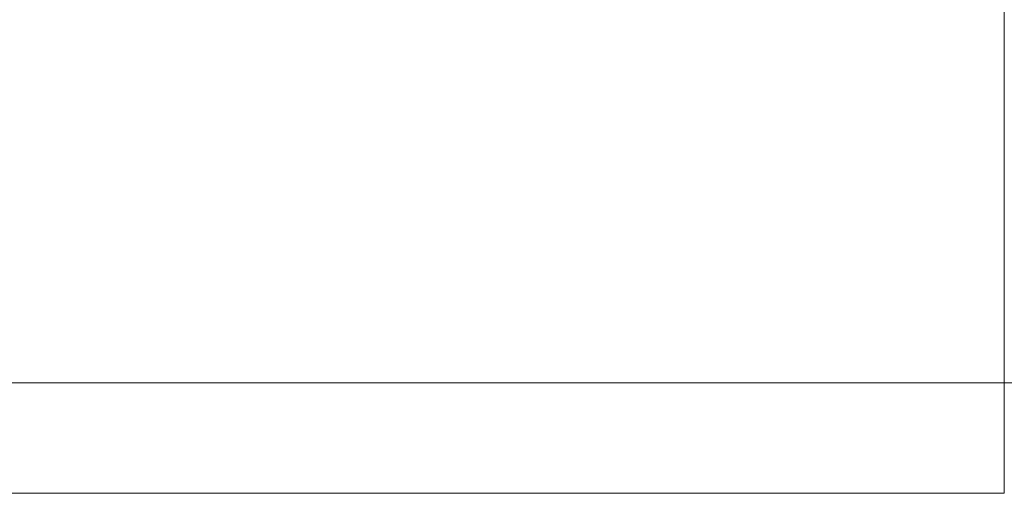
# Model space of a CAD drawing. Header units: millimetres. Extents: x 38 to 253, y 25 to 200.
# Tile 14 of 71: x 61.27 to 73.13, y 83.88 to 89.59. Entities that reach past the tile are written whole.
import ezdxf

# ---------------------------------------------------------------- set-up
doc = ezdxf.new("R2010")
doc.units = ezdxf.units.MM

msp = doc.modelspace()

# ---------------------------------------------------------------- linework, layer by layer
at = {"color": 7, "linetype": 'Continuous', "lineweight": 15}
for p, q in [((73.13091, 85.20955), (73.13091, 176.24288)), ((39.89757, 85.20955), (73.13091, 85.20955)), ((73.13091, 83.87622), (73.13091, 85.20955)), ((73.13091, 85.20955), (73.26424, 85.20955)), ((39.89757, 83.87622), (73.13091, 83.87622))]:
    msp.add_line(p, q, dxfattribs=at)

doc.saveas('drawing.dxf')
